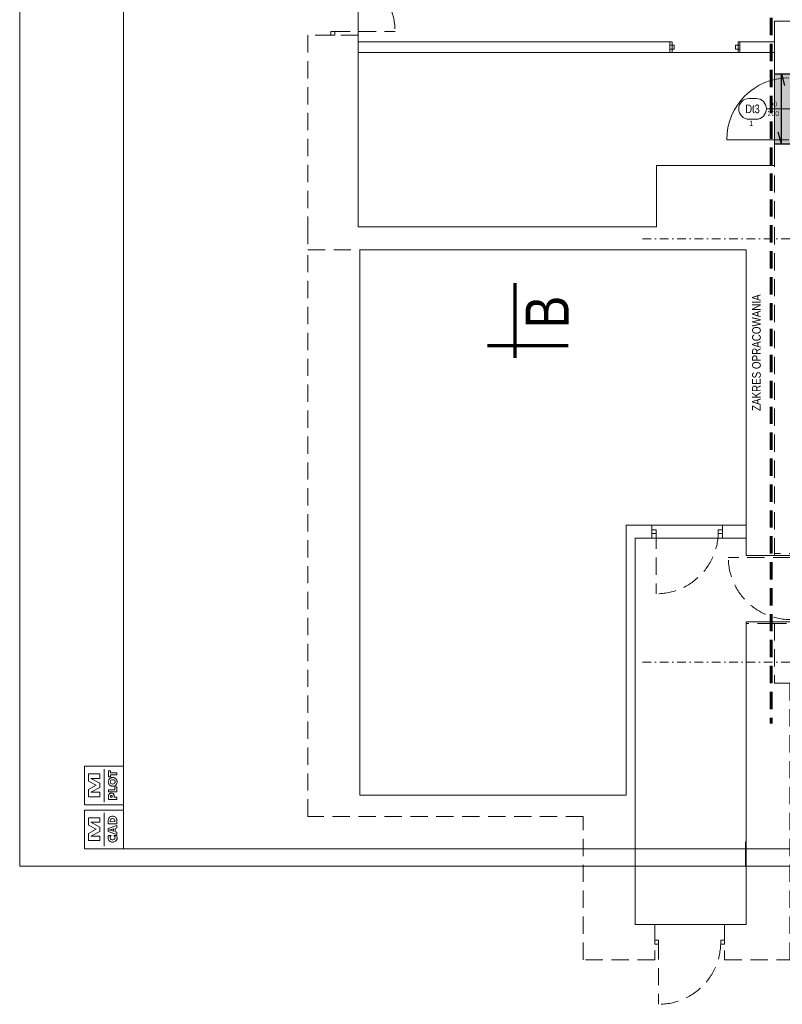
# Model space of a CAD drawing. Header units: millimetres. Extents: x 4946 to 18537, y -10559 to 785.
# Tile 1 of 79: x 4946 to 6050, y -2385 to -960. Entities that reach past the tile are written whole.
import ezdxf
from ezdxf.enums import TextEntityAlignment as Align

# ---------------------------------------------------------------- set-up
doc = ezdxf.new("R2010")
doc.units = ezdxf.units.MM
for name, pattern in [('DASHDOT', [1, 0.5, -0.25, 0, -0.25]), ('DASHED', [0.75, 0.5, -0.25]), ('DASHEDX2', [1.5, 1, -0.5])]:
    doc.linetypes.add(name, pattern=pattern)
for name, color, linetype, lineweight in [('!MARIUSZ', 220, 'Continuous', 35), ('BA_drz', 7, 'Continuous', 18), ('BA_sym', 7, 'Continuous', 18), ('BA_txc', 1, 'Continuous', 18), ('BA_txs', 2, 'Continuous', 18), ('M_Ramki do druku', 7, 'Continuous', 18), ('M_Ramki markery', 1, 'Continuous', 18), ('M_Ramki rysunków', 2, 'Continuous', 18), ('PG_OSIE', 1, 'DASHDOT', 18), ('PG_PRZERYWANE_ŚREDNIE', 1, 'DASHEDX2', 18), ('PG_WIDOKOWE_CIENKIE', 1, 'Continuous', 18), ('WYBURZENIA', 160, 'Continuous', 30), ('Wymiarowa zewnętrzna', 50, 'Continuous', 18)]:
    doc.layers.add(name, color=color, linetype=linetype, lineweight=lineweight)
doc.layers.add('BA_pom', color=6, linetype='Continuous', lineweight=18, plot=False)
doc.layers.add('PG_POMOCNICZNE', color=6, linetype='Continuous', lineweight=18, plot=False)
doc.styles.add('BIKTS', font='bikromsw.shx', dxfattribs={"width": 0.85})

# ---------------------------------------------------------------- blocks, each defined once
blk = doc.blocks.new('mcadram')
at = {"color": 0, "linetype": 'ByBlock'}
for points in [[(-11.21, 0), (-11.21, 11.21), (0, 11.21), (0, 0)], [(-6.78, 2.37), (-10.13, 2.37), (-10.13, 4.43), (-7.84, 5.67), (-10.13, 6.89), (-10.13, 8.96), (-6.78, 8.96), (-6.78, 7.68), (-9.42, 7.68), (-6.78, 6.32), (-6.78, 5), (-9.42, 3.65), (-6.78, 3.65)], [(-1.88, 7.19), (-4.38, 7.19), (-4.38, 7.71), (-4.37, 8.06), (-4.35, 8.34), (-4.32, 8.53), (-4.28, 8.69), (-4.22, 8.83), (-4.14, 8.96), (-4.02, 9.1), (-3.88, 9.22), (-3.72, 9.32), (-3.54, 9.39), (-3.34, 9.43), (-3.13, 9.44), (-2.91, 9.43), (-2.72, 9.39), (-2.54, 9.32), (-2.38, 9.22), (-2.23, 9.1), (-2.11, 8.96), (-2.04, 8.83), (-1.98, 8.7), (-1.93, 8.55), (-1.9, 8.36), (-1.89, 8.12), (-1.88, 7.83), (-1.88, 7.71)], [(-2.44, 7.87), (-2.44, 7.98), (-2.46, 8.22), (-2.51, 8.42), (-2.6, 8.57), (-2.74, 8.67), (-2.91, 8.73), (-3.13, 8.75), (-3.34, 8.73), (-3.52, 8.67), (-3.65, 8.56), (-3.74, 8.42), (-3.8, 8.22), (-3.82, 7.98), (-3.82, 7.86)], [(-1.88, 4.16), (-4.38, 5.02), (-4.38, 5.87), (-1.88, 6.73), (-1.88, 6.06), (-2.33, 5.93), (-2.33, 4.96), (-1.88, 4.83)], [(-2.81, 5.11), (-2.81, 5.79), (-3.64, 5.53), (-3.67, 5.52), (-3.71, 5.51), (-3.76, 5.5), (-3.82, 5.49), (-3.89, 5.47), (-3.97, 5.45), (-3.91, 5.43), (-3.85, 5.42), (-3.8, 5.4), (-3.74, 5.39), (-3.69, 5.38), (-3.64, 5.36)], [(-4.28, 3.85), (-3.53, 3.85), (-3.63, 3.75), (-3.7, 3.66), (-3.76, 3.57), (-3.8, 3.47), (-3.83, 3.37), (-3.83, 3.27), (-3.81, 3.09), (-3.75, 2.93), (-3.63, 2.8), (-3.49, 2.7), (-3.31, 2.64), (-3.11, 2.62), (-2.92, 2.64), (-2.76, 2.7), (-2.61, 2.8), (-2.5, 2.94), (-2.44, 3.09), (-2.42, 3.27), (-2.42, 3.38), (-2.45, 3.47), (-2.49, 3.57), (-2.55, 3.66), (-2.62, 3.76), (-2.72, 3.85), (-1.97, 3.85), (-1.92, 3.74), (-1.89, 3.63), (-1.85, 3.53), (-1.83, 3.42), (-1.82, 3.31), (-1.82, 3.2), (-1.82, 3.07), (-1.84, 2.94), (-1.86, 2.82), (-1.9, 2.71), (-1.95, 2.61), (-2.01, 2.51), (-2.15, 2.33), (-2.3, 2.19), (-2.48, 2.08), (-2.68, 2), (-2.89, 1.95), (-3.12, 1.93), (-3.31, 1.94), (-3.48, 1.97), (-3.65, 2.03), (-3.8, 2.1), (-3.94, 2.19), (-4.07, 2.31), (-4.18, 2.43), (-4.27, 2.56), (-4.34, 2.71), (-4.39, 2.86), (-4.42, 3.03), (-4.43, 3.2), (-4.43, 3.31), (-4.42, 3.42), (-4.4, 3.53), (-4.37, 3.63), (-4.33, 3.74)]]:
    blk.add_lwpolyline(points, close=True, dxfattribs=at)
blk.add_lwpolyline([(-5.6, 0.82), (-5.6, 10.39)], dxfattribs=at)
blk = doc.blocks.new('mplotram')
at = {"color": 0, "linetype": 'ByBlock', "lineweight": -2}
for points in [[(-11.21, 0), (-11.21, 11.21), (0, 11.21), (0, 0)], [(-6.78, 2.37), (-10.13, 2.37), (-10.13, 4.43), (-7.84, 5.67), (-10.13, 6.89), (-10.13, 8.96), (-6.78, 8.96), (-6.78, 7.68), (-9.42, 7.68), (-6.78, 6.32), (-6.78, 5), (-9.42, 3.65), (-6.78, 3.65)], [(-1.88, 8.66), (-3.72, 8.66), (-3.72, 8.12), (-4.29, 8.12), (-4.29, 9.86), (-3.72, 9.86), (-3.72, 9.32), (-1.88, 9.32)], [(-3.08, 7.96), (-2.91, 7.95), (-2.75, 7.92), (-2.59, 7.87), (-2.45, 7.79), (-2.31, 7.7), (-2.19, 7.59), (-2.08, 7.46), (-1.99, 7.32), (-1.91, 7.17), (-1.86, 7.01), (-1.83, 6.84), (-1.82, 6.67), (-1.83, 6.5), (-1.86, 6.34), (-1.91, 6.18), (-1.99, 6.02), (-2.08, 5.89), (-2.19, 5.76), (-2.31, 5.65), (-2.45, 5.55), (-2.6, 5.48), (-2.75, 5.42), (-2.91, 5.39), (-3.08, 5.38), (-3.25, 5.39), (-3.41, 5.42), (-3.57, 5.48), (-3.72, 5.55), (-3.85, 5.65), (-3.98, 5.76), (-4.09, 5.89), (-4.18, 6.02), (-4.25, 6.18), (-4.31, 6.34), (-4.34, 6.5), (-4.35, 6.67), (-4.34, 6.84), (-4.31, 7.01), (-4.25, 7.17), (-4.18, 7.32), (-4.09, 7.46), (-3.98, 7.59), (-3.85, 7.7), (-3.72, 7.79), (-3.57, 7.87), (-3.41, 7.92), (-3.25, 7.95)], [(-2.37, 6.67), (-2.4, 6.84), (-2.46, 7), (-2.57, 7.12), (-2.72, 7.22), (-2.89, 7.28), (-3.08, 7.3), (-3.27, 7.28), (-3.44, 7.22), (-3.59, 7.12), (-3.7, 6.99), (-3.77, 6.84), (-3.79, 6.67), (-3.77, 6.5), (-3.7, 6.35), (-3.59, 6.22), (-3.44, 6.12), (-3.27, 6.06), (-3.08, 6.04), (-2.89, 6.06), (-2.72, 6.12), (-2.57, 6.22), (-2.46, 6.35), (-2.39, 6.5)], [(-1.88, 3.74), (-4.29, 3.74), (-4.29, 4.4), (-2.44, 4.4), (-2.44, 5.22), (-1.88, 5.22)], [(-1.88, 2.22), (-1.88, 1.6), (-4.29, 1.6), (-4.29, 2.29), (-4.29, 2.53), (-4.28, 2.72), (-4.26, 2.86), (-4.22, 2.96), (-4.18, 3.05), (-4.12, 3.14), (-4.04, 3.22), (-3.95, 3.29), (-3.84, 3.34), (-3.73, 3.38), (-3.61, 3.4), (-3.47, 3.41), (-3.34, 3.4), (-3.21, 3.38), (-3.09, 3.34), (-2.99, 3.29), (-2.9, 3.22), (-2.82, 3.14), (-2.78, 3.06), (-2.74, 2.98), (-2.71, 2.89), (-2.69, 2.78), (-2.68, 2.64), (-2.68, 2.45), (-2.68, 2.34), (-2.68, 2.22)], [(-3.21, 2.22), (-3.21, 2.34), (-3.21, 2.49), (-3.24, 2.6), (-3.27, 2.68), (-3.33, 2.73), (-3.4, 2.76), (-3.49, 2.77), (-3.59, 2.76), (-3.66, 2.73), (-3.71, 2.68), (-3.75, 2.6), (-3.77, 2.49), (-3.77, 2.35), (-3.77, 2.22)]]:
    blk.add_lwpolyline(points, close=True, dxfattribs=at)
blk.add_lwpolyline([(-5.6, 0.82), (-5.6, 10.39)], dxfattribs=at)
blk = doc.blocks.new('mcad_logo_ram')
at = {"layer": 'M_Ramki rysunków', "color": 0, "linetype": 'ByBlock', "lineweight": -2, "rotation": 270}
for name, p in [('mcadram', (0, 0)), ('mplotram', (12.71, 0))]:
    blk.add_blockref(name, p, dxfattribs=at)
blk = doc.blocks.new('Znacznik_narozny')
at = {"layer": 'M_Ramki do druku', "lineweight": -2}
blk.add_lwpolyline([(0, -20), (0, 0), (20, 0)], dxfattribs=at)
blk = doc.blocks.new('*U352')
at = {"layer": 'M_Ramki do druku'}
blk.add_line((210, 5), (210, 0), dxfattribs=at)
at = {"layer": 'M_Ramki markery'}
blk.add_line((210, 7), (210, 5), dxfattribs=at)
at = {"layer": 'M_Ramki rysunków'}
blk.add_lwpolyline([(30, 5), (30, 589), (835, 589), (835, 5)], close=True, dxfattribs=at)
at = {"layer": 'M_Ramki do druku', "lineweight": -2, "xscale": -1, "rotation": 180}
blk.add_blockref('Znacznik_narozny', (0, 0), dxfattribs=at)
at = {"layer": 'M_Ramki rysunków', "color": 0, "linetype": 'ByBlock', "lineweight": -2, "rotation": 90}
blk.add_blockref('mcad_logo_ram', (30, 5), dxfattribs=at)
blk = doc.blocks.new('dr1h901')
at = {"color": 0}
blk.add_line((-0.5, 0), (-0.5, 1), dxfattribs=at)
blk.add_line((0, 0.362), (0, -0.266))
blk.add_arc((-0.5, 0), 1, 0, 90, dxfattribs=at)
blk = doc.blocks.new('symdrz')
blk.add_lwpolyline([(-10, -30, -1), (-10, 30), (10, 30, -1), (10, -30)], format="xyb", close=True)
at = {"style": 'BIKTS', "width": 0.8}
blk.add_attdef('SZERDRZ', text='', height=25, dxfattribs=at).set_placement((77.1, 8.8), align=Align.CENTER)
blk.add_attdef('SYMDRZ', text='', height=25, dxfattribs=at).set_placement((0, 0), align=Align.MIDDLE)
blk.add_attdef('WYSDRZ', text='', height=25, dxfattribs=at).set_placement((77.1, -9.5), align=Align.TOP_CENTER)

msp = doc.modelspace()

# ---------------------------------------------------------------- hatches: boundary and pattern name
at = {"layer": 'WYBURZENIA', "lineweight": 18, "true_color": 0x000000, "transparency": 33554572}
h = msp.add_hatch(color=18, dxfattribs=at)
h.dxf.hatch_style = 1
h.paths.add_polyline_path([(6038.55, -1038.56), (6076.05, -1038.56), (6076.05, -1139.56), (6038.55, -1139.56)])

# ---------------------------------------------------------------- linework, layer by layer
at = {"layer": '!MARIUSZ', "color": 18, "linetype": 'DASHED', "lineweight": 0, "ltscale": 50, "true_color": 0x000000}
for p, q in [((5396.3, -977.05), (5402.3, -977.05)), ((5396.3, -982.55), (5396.3, -977.05)), ((5402.3, -982.55), (5396.3, -982.55)), ((5402.3, -977.05), (5402.3, -982.55)), ((5887.05, -997.06), (5893.05, -997.06)), ((5887.05, -1002.56), (5887.05, -997.06)), ((5893.05, -997.06), (5893.05, -1002.56)), ((5982.05, -997.06), (5988.05, -997.06)), ((5982.05, -1002.56), (5982.05, -997.06)), ((5988.05, -997.06), (5988.05, -1002.56)), ((5893.05, -1002.56), (5887.05, -1002.56)), ((5988.05, -1002.56), (5982.05, -1002.56)), ((6038.55, -1038.56), (6038.55, -1139.56)), ((5363.05, -2113.1), (5363.05, -1293.31)), ((5438.55, -1293.31), (5438.55, -2082.31)), ((5823.55, -2082.31), (5823.55, -1691.31)), ((5823.55, -1691.31), (5861.05, -1691.31)), ((5861.05, -1691.31), (5861.05, -1710.31)), ((5997.55, -1691.31), (5963.05, -1691.31)), ((5963.05, -1691.31), (5963.05, -1710.31)), ((5997.55, -1710.31), (5997.55, -1691.31)), ((5861.05, -1698.06), (5867.05, -1698.06)), ((5861.05, -1703.56), (5861.05, -1698.06)), ((5867.05, -1703.56), (5861.05, -1703.56)), ((5867.05, -1698.06), (5867.05, -1703.56)), ((5957.05, -1698.06), (5963.05, -1698.06)), ((5957.05, -1703.56), (5957.05, -1698.06)), ((5963.05, -1703.56), (5957.05, -1703.56)), ((5963.05, -1698.06), (5963.05, -1703.56)), ((5861.05, -1710.31), (5836.55, -1710.31)), ((5836.55, -1710.31), (5836.55, -2269.31)), ((5963.05, -1710.31), (5997.55, -1710.31)), ((6038.55, -1833.56), (6038.55, -1920.31)), ((6055.8, -1833.56), (6038.55, -1833.56)), ((6060.64, -1920.31), (6038.55, -1920.31)), ((5438.55, -2082.31), (5823.55, -2082.31)), ((5761.55, -2113.1), (5363.05, -2113.1)), ((5761.55, -2320.31), (5761.55, -2113.1)), ((5836.55, -2269.31), (5865.05, -2269.31)), ((5865.05, -2269.31), (5865.05, -2320.31)), ((5865.05, -2291.81), (5865.05, -2297.81)), ((5870.55, -2291.81), (5865.05, -2291.81)), ((5870.55, -2297.81), (5870.55, -2291.81)), ((5960.55, -2291.81), (5960.55, -2297.81)), ((5966.05, -2291.81), (5960.55, -2291.81)), ((5966.05, -2297.81), (5966.05, -2291.81)), ((5865.05, -2297.81), (5870.55, -2297.81)), ((5960.55, -2297.81), (5966.05, -2297.81)), ((5865.05, -2320.31), (5761.55, -2320.31))]:
    msp.add_line(p, q, dxfattribs=at)
at = {"layer": '!MARIUSZ', "color": 18, "linetype": 'DASHED', "lineweight": 0, "ltscale": 50, "true_color": 0x000000, "extrusion": (0, 0, -1)}
for p, q in [((5399.3, -977.05), (5489.3, -977.05)), ((5867.05, -1700.81), (5867.05, -1790.81)), ((6061.55, -1738.06), (5971.55, -1738.06)), ((5870.55, -2294.81), (5870.55, -2384.81))]:
    msp.add_line(p, q, dxfattribs=at)
at = {"layer": '!MARIUSZ', "color": 18, "linetype": 'DASHED', "lineweight": 0, "ltscale": 50, "true_color": 0x000000}
for points in [[(6038.55, -1735.31), (6038.55, -962.31)], [(6038.55, -1170.81), (5867.55, -1170.81), (5867.55, -1259.81), (5436.05, -1259.81), (5436.05, -982.55), (5363.05, -982.55), (5363.05, -1259.81), (5363.05, -1293.31), (5997.55, -1293.31), (5997.55, -1735.31), (6084.55, -1735.31)], [(6059.3, -1735.31), (6084.55, -1735.31), (6084.55, -1732.56), (6038.55, -1732.56), (6038.55, -1735.31)], [(6038.55, -1833.56), (5997.55, -1833.56), (5997.55, -2269.31), (5966.05, -2269.31), (5966.05, -2320.31), (6060.64, -2320.31), (6060.64, -1920.31)]]:
    msp.add_lwpolyline(points, dxfattribs=at)
for points in [[(5887.05, -992.31), (5436.05, -992.31), (5436.05, -1007.31), (5887.05, -1007.31)], [(5988.05, -992.31), (6038.55, -992.31), (6038.55, -1007.31), (5988.05, -1007.31)]]:
    msp.add_lwpolyline(points, close=True, dxfattribs=at)
at = {"layer": '!MARIUSZ', "color": 18, "linetype": 'DASHED', "lineweight": 0, "ltscale": 50, "true_color": 0x000000, "extrusion": (0, 0, -1)}
for centre in [(-5867.05, -1700.81), (-5870.55, -2294.81)]:
    msp.add_arc(centre, 90, 180, 270, dxfattribs=at)
for centre, start_param, end_param in [((5399.3, -977.05), 0.7853982, 2.3561945), ((6061.55, -1738.06), 3.9269908, 5.4977871)]:
    msp.add_ellipse(centre, major_axis=(-63.64, 63.64), ratio=1, start_param=start_param, end_param=end_param, dxfattribs=at)
at = {"layer": 'Defpoints', "color": 6, "lineweight": 18}
msp.add_lwpolyline([(4946.25, -699.84), (7046.25, -699.84), (7046.25, -2184.84), (4946.25, -2184.84)], close=True, dxfattribs=at)
at = {"layer": 'PG_OSIE', "color": 18, "ltscale": 25, "true_color": 0x000000}
for points in [[(5847.38, -1277.31), (8127.62, -1277.31)], [(5847.38, -1889.81), (8127.62, -1889.81)]]:
    msp.add_lwpolyline(points, dxfattribs=at)
at = {"layer": 'PG_POMOCNICZNE'}
for points in [[(6084.55, -862.31), (6084.55, -962.31), (6038.55, -962.31), (6038.55, -992.31), (5986.05, -992.31), (5986.05, -1007.31), (5890.55, -1007.31), (5890.55, -992.31), (5436.05, -992.31), (5436.05, -871.31), (5447.55, -871.31), (5447.55, -856.31), (5564.05, -856.31), (5564.05, -871.31), (5885.55, -871.31), (5885.55, -862.31), (6084.55, -862.31)], [(5436.05, -1007.31), (6038.55, -1007.31), (6038.55, -1170.81), (5867.55, -1170.81), (5867.55, -1259.81), (5436.05, -1259.81), (5436.05, -1007.31)], [(5438.55, -1293.31), (5997.55, -1293.31), (5997.55, -1691.31), (5823.55, -1691.31), (5823.55, -2082.31), (5438.55, -2082.31), (5438.55, -1293.31)], [(5836.55, -1710.31), (5997.55, -1710.31), (5997.55, -1735.31), (6084.55, -1735.31), (6084.55, -1831.31), (5997.55, -1831.31), (5997.55, -2269.31), (5836.55, -2269.31), (5836.55, -1710.31)]]:
    msp.add_lwpolyline(points, dxfattribs=at)
at = {"layer": 'PG_PRZERYWANE_ŚREDNIE', "color": 18, "lineweight": 60, "ltscale": 25, "true_color": 0x000000}
msp.add_lwpolyline([(6020.21, 602.96), (6020.21, -395.05), (6033.45, -395.05), (6033.45, -1978.41)], dxfattribs=at)
at = {"layer": 'PG_WIDOKOWE_CIENKIE', "color": 18, "lineweight": 70, "true_color": 0x000000}
for p, q in [((5663.15, -1449.45), (5663.15, -1341.45)), ((5739.65, -1431.95), (5623.15, -1431.95))]:
    msp.add_line(p, q, dxfattribs=at)
at = {"layer": 'Wymiarowa zewnętrzna', "color": 18, "lineweight": 30, "true_color": 0x000000}
for p, q in [((6038.55, -1038.56), (6084.55, -1038.56)), ((6048.31, -1139.56), (6048.31, -1038.56)), ((6048.31, -1038.56), (6052.92, -1055.34)), ((6048.31, -1139.56), (6043.7, -1122.77)), ((6038.55, -1139.56), (6084.55, -1139.56))]:
    msp.add_line(p, q, dxfattribs=at)

# ---------------------------------------------------------------- block references
at = {"layer": 'BA_drz', "color": 18, "true_color": 0x000000, "xscale": 90, "yscale": 90, "zscale": -90, "rotation": 89.99999999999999}
msp.add_blockref('dr1h901', (6059.24, -1089.06), dxfattribs=at)
at = {"layer": 'BA_sym', "color": 18, "true_color": 0x000000}
ref = msp.add_blockref('symdrz', (6006.65, -1089.06), dxfattribs=dict(at, xscale=-0.5000000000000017, yscale=0.5000000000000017, zscale=0.5000000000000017, rotation=359.9999952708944))
ref.add_attrib('Symdrz', 'Dt3', dxfattribs={"height": 12.5, "rotation": 360, "style": 'BIKTS', "width": 0.8}).set_placement((6006.65, -1089.06), align=Align.MIDDLE_CENTER)
ref.add_attrib('Szerdrz', '90', dxfattribs={"layer": 'BA_txc', "height": 7.5, "rotation": 360, "style": 'BIKTS', "width": 0.8}).set_placement((6036.65, -1082.31), align=Align.MIDDLE_CENTER)
ref.add_attrib('Wysdrz', '200', dxfattribs={"layer": 'BA_txc', "height": 7.5, "rotation": 360, "style": 'BIKTS', "width": 0.8}).set_placement((6036.65, -1095.81), align=Align.MIDDLE_CENTER)
ref.add_attrib('Sztuk', '1', (6001.79, -1113.81), dxfattribs={"layer": 'BA_pom', "height": 7.5, "rotation": 360, "style": 'BIKTS', "width": 0.8})
at = {"layer": 'M_Ramki do druku', "xscale": 5, "yscale": 5, "zscale": 5}
msp.add_blockref('*U352', (4946.25, -2184.84), dxfattribs=at)

# ---------------------------------------------------------------- texts
at = {"layer": 'BA_txs', "color": 18, "true_color": 0x000000, "style": 'BIKTS', "width": 0.85}
for s, height, p in [('B', 62.5, (5740.65, -1406.87)), ('ZAKRES OPRACOWANIA', 12.5, (6018.5, -1526.38))]:
    msp.add_text(s, height=height, rotation=90, dxfattribs=at).set_placement(p)

doc.saveas('drawing.dxf')
